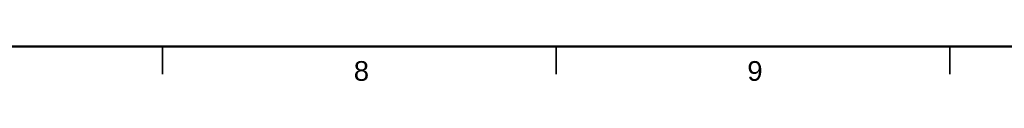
# Model space of a CAD drawing. Header units: millimetres. Extents: x 4 to 1188, y 1 to 840.
# Tile 5 of 123: x 326.34 to 451.44, y 0.57 to 5. Entities that reach past the tile are written whole.
import ezdxf

# ---------------------------------------------------------------- set-up
doc = ezdxf.new("R2010")
doc.units = ezdxf.units.MM
doc.layers.add('256', color=7, linetype='Continuous', true_color=0xffffff)
doc.styles.add('Arial Unicode MS', font='Arial Unicode MS')

msp = doc.modelspace()

# ---------------------------------------------------------------- linework, layer by layer
at = {"layer": '256', "color": 18, "linetype": 'Continuous', "lineweight": 50}
msp.add_line((1184, 5), (23, 5), dxfattribs=at)
at = {"layer": '256', "color": 18, "linetype": 'Continuous', "lineweight": 35}
for p, q in [((344.5, 5), (344.5, 1.5)), ((394.5, 5), (394.5, 1.5)), ((444.5, 5), (444.5, 1.5))]:
    msp.add_line(p, q, dxfattribs=at)

# ---------------------------------------------------------------- texts
at = {"layer": '256', "color": 18, "linetype": 'Continuous', "lineweight": 13, "char_height": 2.5, "attachment_point": 7, "line_spacing_factor": 1.047437, "style": 'Arial Unicode MS'}
for s, insert in [('\\fArial Unicode MS|b0|i0;\\W1.0000;8', (368.7863, 0.6173)), ('\\fArial Unicode MS|b0|i0;\\W1.0000;9', (418.7863, 0.6173))]:
    msp.add_mtext(s, dxfattribs=dict(at, insert=insert))

doc.saveas('drawing.dxf')
